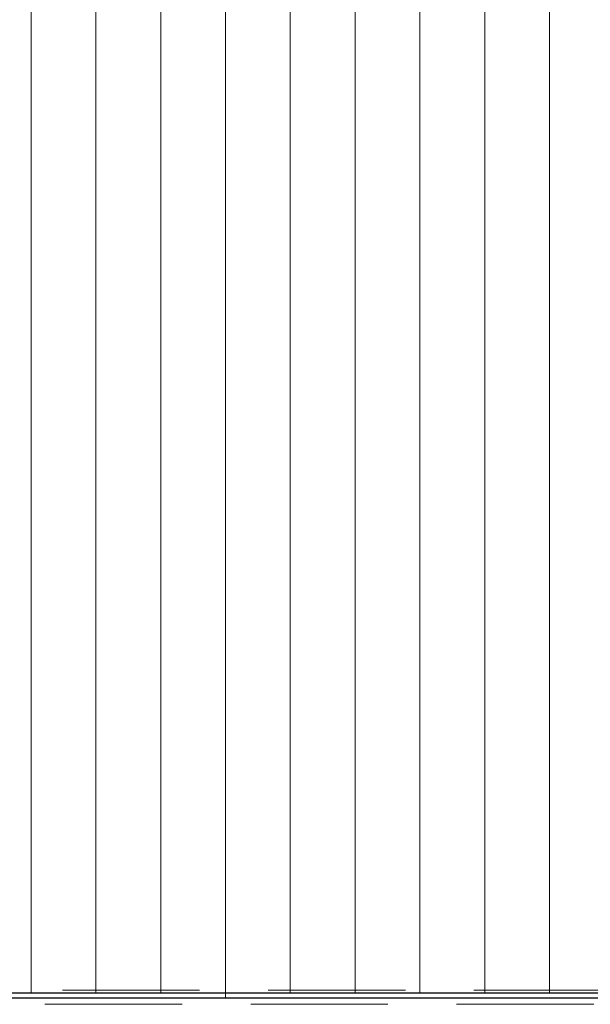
# Model space of a CAD drawing. Header units: millimetres. Extents: x -65 to 293624, y -1905 to 31061.
# Tile 63 of 256: x 41233 to 42113, y 15966 to 17485. Entities that reach past the tile are written whole.
import ezdxf

# ---------------------------------------------------------------- set-up
doc = ezdxf.new("R2010")
doc.units = ezdxf.units.MM
doc.header["$MEASUREMENT"] = 0
doc.linetypes.add('Hidden Line', pattern=[317.5, 211.666667, -105.833333])
for name, color, linetype in [('00 2D joon.AR', 7, 'Continuous'), ('00 Tekst.AR', 7, 'Continuous'), ('1263 Katuse alusserv.AR', 7, 'Continuous'), ('1264 Katusevarustus.AR', 7, 'Continuous')]:
    doc.layers.add(name, color=color, linetype=linetype)
doc.dimstyles.new('GENERATED_STYLE__1', dxfattribs={"dimtxt": 0.18, "dimasz": 91.2, "dimexe": 0.18, "dimexo": 0.0625, "dimgap": 0, "dimtad": 0, "dimtih": 1, "dimtoh": 1, "dimdec": 4, "dimzin": 0, "dimdsep": 46, "dimcen": 0.09, "dimadec": 0, "dimazin": 0, "dimtfac": 1, "dimtdec": 4, "dimtmove": 0, "dimatfit": 3, "dimldrblk": 'ARROWHEAD_5', "dimfxl": 0, "dimtolj": 1, "dimtzin": 0, "dimarcsym": 0})

# ---------------------------------------------------------------- blocks, each defined once
blk = doc.blocks.new('*X261', base_point=(-38239, 12361.4))
at = {"layer": '1263 Katuse alusserv.AR', "color": 7, "linetype": 'Continuous', "lineweight": 13}
for p, q in [((41250.6, 17505.7), (41250.6, 17441.8)), ((41250.6, 17505.7), (41250.6, 17441.8)), ((41350.6, 17505.7), (41350.6, 17441.8)), ((41350.6, 17505.7), (41350.6, 17441.8)), ((41450.6, 17505.7), (41450.6, 17441.8)), ((41450.6, 17505.7), (41450.6, 17441.8)), ((41550.6, 17505.7), (41550.6, 17441.8)), ((41550.6, 17505.7), (41550.6, 17441.8)), ((41650.6, 17505.7), (41650.6, 17441.8)), ((41650.6, 17505.7), (41650.6, 17441.8)), ((41750.6, 17505.7), (41750.6, 17441.8)), ((41750.6, 17505.7), (41750.6, 17441.8)), ((41850.6, 17505.7), (41850.6, 17441.8)), ((41850.6, 17505.7), (41850.6, 17441.8)), ((41950.6, 17505.7), (41950.6, 17441.8)), ((41950.6, 17505.7), (41950.6, 17441.8)), ((42050.6, 17505.7), (42050.6, 17441.8)), ((42050.6, 17505.7), (42050.6, 17441.8)), ((41250.6, 17441.8), (41250.6, 17377.9)), ((41250.6, 17441.8), (41250.6, 17377.9)), ((41350.6, 17441.8), (41350.6, 17377.9)), ((41350.6, 17441.8), (41350.6, 17377.9)), ((41450.6, 17441.8), (41450.6, 17377.9)), ((41450.6, 17441.8), (41450.6, 17377.9)), ((41550.6, 17441.8), (41550.6, 17377.9)), ((41550.6, 17441.8), (41550.6, 17377.9)), ((41650.6, 17441.8), (41650.6, 17377.9)), ((41650.6, 17441.8), (41650.6, 17377.9)), ((41750.6, 17441.8), (41750.6, 17377.9)), ((41750.6, 17441.8), (41750.6, 17377.9)), ((41850.6, 17441.8), (41850.6, 17377.9)), ((41850.6, 17441.8), (41850.6, 17377.9)), ((41950.6, 17441.8), (41950.6, 17377.9)), ((41950.6, 17441.8), (41950.6, 17377.9)), ((42050.6, 17441.8), (42050.6, 17377.9)), ((42050.6, 17441.8), (42050.6, 17377.9)), ((41250.6, 17377.9), (41250.6, 17313.9)), ((41250.6, 17377.9), (41250.6, 17313.9)), ((41350.6, 17377.9), (41350.6, 17313.9)), ((41350.6, 17377.9), (41350.6, 17313.9)), ((41450.6, 17377.9), (41450.6, 17313.9)), ((41450.6, 17377.9), (41450.6, 17313.9)), ((41550.6, 17377.9), (41550.6, 17313.9)), ((41550.6, 17377.9), (41550.6, 17313.9)), ((41650.6, 17377.9), (41650.6, 17313.9)), ((41650.6, 17377.9), (41650.6, 17313.9)), ((41750.6, 17377.9), (41750.6, 17313.9)), ((41750.6, 17377.9), (41750.6, 17313.9)), ((41850.6, 17377.9), (41850.6, 17313.9)), ((41850.6, 17377.9), (41850.6, 17313.9)), ((41950.6, 17377.9), (41950.6, 17313.9)), ((41950.6, 17377.9), (41950.6, 17313.9)), ((42050.6, 17377.9), (42050.6, 17313.9)), ((42050.6, 17377.9), (42050.6, 17313.9)), ((41250.6, 17313.9), (41250.6, 17250)), ((41250.6, 17313.9), (41250.6, 17250)), ((41350.6, 17313.9), (41350.6, 17250)), ((41350.6, 17313.9), (41350.6, 17250)), ((41450.6, 17313.9), (41450.6, 17250)), ((41450.6, 17313.9), (41450.6, 17250)), ((41550.6, 17313.9), (41550.6, 17250)), ((41550.6, 17313.9), (41550.6, 17250)), ((41650.6, 17313.9), (41650.6, 17250)), ((41650.6, 17313.9), (41650.6, 17250)), ((41750.6, 17313.9), (41750.6, 17250)), ((41750.6, 17313.9), (41750.6, 17250)), ((41850.6, 17313.9), (41850.6, 17250)), ((41850.6, 17313.9), (41850.6, 17250)), ((41950.6, 17313.9), (41950.6, 17250)), ((41950.6, 17313.9), (41950.6, 17250)), ((42050.6, 17313.9), (42050.6, 17250)), ((42050.6, 17313.9), (42050.6, 17250)), ((41250.6, 17250), (41250.6, 17186.1)), ((41250.6, 17250), (41250.6, 17186.1)), ((41350.6, 17250), (41350.6, 17186.1)), ((41350.6, 17250), (41350.6, 17186.1)), ((41450.6, 17250), (41450.6, 17186.1)), ((41450.6, 17250), (41450.6, 17186.1)), ((41550.6, 17250), (41550.6, 17186.1)), ((41550.6, 17250), (41550.6, 17186.1)), ((41650.6, 17250), (41650.6, 17186.1)), ((41650.6, 17250), (41650.6, 17186.1)), ((41750.6, 17250), (41750.6, 17186.1)), ((41750.6, 17250), (41750.6, 17186.1)), ((41850.6, 17250), (41850.6, 17186.1)), ((41850.6, 17250), (41850.6, 17186.1)), ((41950.6, 17250), (41950.6, 17186.1)), ((41950.6, 17250), (41950.6, 17186.1)), ((42050.6, 17250), (42050.6, 17186.1)), ((42050.6, 17250), (42050.6, 17186.1)), ((41250.6, 17186.1), (41250.6, 17122.2)), ((41250.6, 17186.1), (41250.6, 17122.2)), ((41350.6, 17186.1), (41350.6, 17122.2)), ((41350.6, 17186.1), (41350.6, 17122.2)), ((41450.6, 17186.1), (41450.6, 17122.2)), ((41450.6, 17186.1), (41450.6, 17122.2)), ((41550.6, 17186.1), (41550.6, 17122.2)), ((41550.6, 17186.1), (41550.6, 17122.2)), ((41650.6, 17186.1), (41650.6, 17122.2)), ((41650.6, 17186.1), (41650.6, 17122.2)), ((41750.6, 17186.1), (41750.6, 17122.2)), ((41750.6, 17186.1), (41750.6, 17122.2)), ((41850.6, 17186.1), (41850.6, 17122.2)), ((41850.6, 17186.1), (41850.6, 17122.2)), ((41950.6, 17186.1), (41950.6, 17122.2)), ((41950.6, 17186.1), (41950.6, 17122.2)), ((42050.6, 17186.1), (42050.6, 17122.2)), ((42050.6, 17186.1), (42050.6, 17122.2)), ((41250.6, 17122.2), (41250.6, 17058.3)), ((41250.6, 17122.2), (41250.6, 17058.3)), ((41350.6, 17122.2), (41350.6, 17058.3)), ((41350.6, 17122.2), (41350.6, 17058.3)), ((41450.6, 17122.2), (41450.6, 17058.3)), ((41450.6, 17122.2), (41450.6, 17058.3)), ((41550.6, 17122.2), (41550.6, 17058.3)), ((41550.6, 17122.2), (41550.6, 17058.3)), ((41650.6, 17122.2), (41650.6, 17058.3)), ((41650.6, 17122.2), (41650.6, 17058.3)), ((41750.6, 17122.2), (41750.6, 17058.3)), ((41750.6, 17122.2), (41750.6, 17058.3)), ((41850.6, 17122.2), (41850.6, 17058.3)), ((41850.6, 17122.2), (41850.6, 17058.3)), ((41950.6, 17122.2), (41950.6, 17058.3)), ((41950.6, 17122.2), (41950.6, 17058.3)), ((42050.6, 17122.2), (42050.6, 17058.3)), ((42050.6, 17122.2), (42050.6, 17058.3)), ((41250.6, 17058.3), (41250.6, 16994.4)), ((41250.6, 17058.3), (41250.6, 16994.4)), ((41350.6, 17058.3), (41350.6, 16994.4)), ((41350.6, 17058.3), (41350.6, 16994.4)), ((41450.6, 17058.3), (41450.6, 16994.4)), ((41450.6, 17058.3), (41450.6, 16994.4)), ((41550.6, 17058.3), (41550.6, 16994.4)), ((41550.6, 17058.3), (41550.6, 16994.4)), ((41650.6, 17058.3), (41650.6, 16994.4)), ((41650.6, 17058.3), (41650.6, 16994.4)), ((41750.6, 17058.3), (41750.6, 16994.4)), ((41750.6, 17058.3), (41750.6, 16994.4)), ((41850.6, 17058.3), (41850.6, 16994.4)), ((41850.6, 17058.3), (41850.6, 16994.4)), ((41950.6, 17058.3), (41950.6, 16994.4)), ((41950.6, 17058.3), (41950.6, 16994.4)), ((42050.6, 17058.3), (42050.6, 16994.4)), ((42050.6, 17058.3), (42050.6, 16994.4)), ((41250.6, 16994.4), (41250.6, 16930.4)), ((41250.6, 16994.4), (41250.6, 16930.4)), ((41350.6, 16994.4), (41350.6, 16930.4)), ((41350.6, 16994.4), (41350.6, 16930.4)), ((41450.6, 16994.4), (41450.6, 16930.4)), ((41450.6, 16994.4), (41450.6, 16930.4)), ((41550.6, 16994.4), (41550.6, 16930.4)), ((41550.6, 16994.4), (41550.6, 16930.4)), ((41650.6, 16994.4), (41650.6, 16930.4)), ((41650.6, 16994.4), (41650.6, 16930.4)), ((41750.6, 16994.4), (41750.6, 16930.4)), ((41750.6, 16994.4), (41750.6, 16930.4)), ((41850.6, 16994.4), (41850.6, 16930.4)), ((41850.6, 16994.4), (41850.6, 16930.4)), ((41950.6, 16994.4), (41950.6, 16930.4)), ((41950.6, 16994.4), (41950.6, 16930.4)), ((42050.6, 16994.4), (42050.6, 16930.4)), ((42050.6, 16994.4), (42050.6, 16930.4)), ((41250.6, 16930.4), (41250.6, 16866.5)), ((41250.6, 16930.4), (41250.6, 16866.5)), ((41350.6, 16930.4), (41350.6, 16866.5)), ((41350.6, 16930.4), (41350.6, 16866.5)), ((41450.6, 16930.4), (41450.6, 16866.5)), ((41450.6, 16930.4), (41450.6, 16866.5)), ((41550.6, 16930.4), (41550.6, 16866.5)), ((41550.6, 16930.4), (41550.6, 16866.5)), ((41650.6, 16930.4), (41650.6, 16866.5)), ((41650.6, 16930.4), (41650.6, 16866.5)), ((41750.6, 16930.4), (41750.6, 16866.5)), ((41750.6, 16930.4), (41750.6, 16866.5)), ((41850.6, 16930.4), (41850.6, 16866.5)), ((41850.6, 16930.4), (41850.6, 16866.5)), ((41950.6, 16930.4), (41950.6, 16866.5)), ((41950.6, 16930.4), (41950.6, 16866.5)), ((42050.6, 16930.4), (42050.6, 16866.5)), ((42050.6, 16930.4), (42050.6, 16866.5)), ((41250.6, 16866.5), (41250.6, 16802.6)), ((41250.6, 16866.5), (41250.6, 16802.6)), ((41350.6, 16866.5), (41350.6, 16802.6)), ((41350.6, 16866.5), (41350.6, 16802.6)), ((41450.6, 16866.5), (41450.6, 16802.6)), ((41450.6, 16866.5), (41450.6, 16802.6)), ((41550.6, 16866.5), (41550.6, 16802.6)), ((41550.6, 16866.5), (41550.6, 16802.6)), ((41650.6, 16866.5), (41650.6, 16802.6)), ((41650.6, 16866.5), (41650.6, 16802.6)), ((41750.6, 16866.5), (41750.6, 16802.6)), ((41750.6, 16866.5), (41750.6, 16802.6)), ((41850.6, 16866.5), (41850.6, 16802.6)), ((41850.6, 16866.5), (41850.6, 16802.6)), ((41950.6, 16866.5), (41950.6, 16802.6)), ((41950.6, 16866.5), (41950.6, 16802.6)), ((42050.6, 16866.5), (42050.6, 16802.6)), ((42050.6, 16866.5), (42050.6, 16802.6)), ((41250.6, 16802.6), (41250.6, 16738.7)), ((41250.6, 16802.6), (41250.6, 16738.7)), ((41350.6, 16802.6), (41350.6, 16738.7)), ((41350.6, 16802.6), (41350.6, 16738.7)), ((41450.6, 16802.6), (41450.6, 16738.7)), ((41450.6, 16802.6), (41450.6, 16738.7)), ((41550.6, 16802.6), (41550.6, 16738.7)), ((41550.6, 16802.6), (41550.6, 16738.7)), ((41650.6, 16802.6), (41650.6, 16738.7)), ((41650.6, 16802.6), (41650.6, 16738.7)), ((41750.6, 16802.6), (41750.6, 16738.7)), ((41750.6, 16802.6), (41750.6, 16738.7)), ((41850.6, 16802.6), (41850.6, 16738.7)), ((41850.6, 16802.6), (41850.6, 16738.7)), ((41950.6, 16802.6), (41950.6, 16738.7)), ((41950.6, 16802.6), (41950.6, 16738.7)), ((42050.6, 16802.6), (42050.6, 16738.7)), ((42050.6, 16802.6), (42050.6, 16738.7)), ((41250.6, 16738.7), (41250.6, 16674.8)), ((41250.6, 16738.7), (41250.6, 16674.8)), ((41350.6, 16738.7), (41350.6, 16674.8)), ((41350.6, 16738.7), (41350.6, 16674.8)), ((41450.6, 16738.7), (41450.6, 16674.8)), ((41450.6, 16738.7), (41450.6, 16674.8)), ((41550.6, 16738.7), (41550.6, 16674.8)), ((41550.6, 16738.7), (41550.6, 16674.8)), ((41650.6, 16738.7), (41650.6, 16674.8)), ((41650.6, 16738.7), (41650.6, 16674.8)), ((41750.6, 16738.7), (41750.6, 16674.8)), ((41750.6, 16738.7), (41750.6, 16674.8)), ((41850.6, 16738.7), (41850.6, 16674.8)), ((41850.6, 16738.7), (41850.6, 16674.8)), ((41950.6, 16738.7), (41950.6, 16674.8)), ((41950.6, 16738.7), (41950.6, 16674.8)), ((42050.6, 16738.7), (42050.6, 16674.8)), ((42050.6, 16738.7), (42050.6, 16674.8)), ((41250.6, 16674.8), (41250.6, 16610.9)), ((41250.6, 16674.8), (41250.6, 16610.9)), ((41350.6, 16674.8), (41350.6, 16610.9)), ((41350.6, 16674.8), (41350.6, 16610.9)), ((41450.6, 16674.8), (41450.6, 16610.9)), ((41450.6, 16674.8), (41450.6, 16610.9)), ((41550.6, 16674.8), (41550.6, 16610.9)), ((41550.6, 16674.8), (41550.6, 16610.9)), ((41650.6, 16674.8), (41650.6, 16610.9)), ((41650.6, 16674.8), (41650.6, 16610.9)), ((41750.6, 16674.8), (41750.6, 16610.9)), ((41750.6, 16674.8), (41750.6, 16610.9)), ((41850.6, 16674.8), (41850.6, 16610.9)), ((41850.6, 16674.8), (41850.6, 16610.9)), ((41950.6, 16674.8), (41950.6, 16610.9)), ((41950.6, 16674.8), (41950.6, 16610.9)), ((42050.6, 16674.8), (42050.6, 16610.9)), ((42050.6, 16674.8), (42050.6, 16610.9)), ((41250.6, 16610.9), (41250.6, 16547)), ((41250.6, 16610.9), (41250.6, 16547)), ((41350.6, 16610.9), (41350.6, 16547)), ((41350.6, 16610.9), (41350.6, 16547)), ((41450.6, 16610.9), (41450.6, 16547)), ((41450.6, 16610.9), (41450.6, 16547)), ((41550.6, 16610.9), (41550.6, 16547)), ((41550.6, 16610.9), (41550.6, 16547)), ((41650.6, 16610.9), (41650.6, 16547)), ((41650.6, 16610.9), (41650.6, 16547)), ((41750.6, 16610.9), (41750.6, 16547)), ((41750.6, 16610.9), (41750.6, 16547)), ((41850.6, 16610.9), (41850.6, 16547)), ((41850.6, 16610.9), (41850.6, 16547)), ((41950.6, 16610.9), (41950.6, 16547)), ((41950.6, 16610.9), (41950.6, 16547)), ((42050.6, 16610.9), (42050.6, 16547)), ((42050.6, 16610.9), (42050.6, 16547)), ((41250.6, 16547), (41250.6, 16483)), ((41250.6, 16547), (41250.6, 16483)), ((41350.6, 16547), (41350.6, 16483)), ((41350.6, 16547), (41350.6, 16483)), ((41450.6, 16547), (41450.6, 16483)), ((41450.6, 16547), (41450.6, 16483)), ((41550.6, 16547), (41550.6, 16483)), ((41550.6, 16547), (41550.6, 16483)), ((41650.6, 16547), (41650.6, 16483)), ((41650.6, 16547), (41650.6, 16483)), ((41750.6, 16547), (41750.6, 16483)), ((41750.6, 16547), (41750.6, 16483)), ((41850.6, 16547), (41850.6, 16483)), ((41850.6, 16547), (41850.6, 16483)), ((41950.6, 16547), (41950.6, 16483)), ((41950.6, 16547), (41950.6, 16483)), ((42050.6, 16547), (42050.6, 16483)), ((42050.6, 16547), (42050.6, 16483)), ((41250.6, 16483), (41250.6, 16419.1)), ((41250.6, 16483), (41250.6, 16419.1)), ((41350.6, 16483), (41350.6, 16419.1)), ((41350.6, 16483), (41350.6, 16419.1)), ((41450.6, 16483), (41450.6, 16419.1)), ((41450.6, 16483), (41450.6, 16419.1)), ((41550.6, 16483), (41550.6, 16419.1)), ((41550.6, 16483), (41550.6, 16419.1)), ((41650.6, 16483), (41650.6, 16419.1)), ((41650.6, 16483), (41650.6, 16419.1)), ((41750.6, 16483), (41750.6, 16419.1)), ((41750.6, 16483), (41750.6, 16419.1)), ((41850.6, 16483), (41850.6, 16419.1)), ((41850.6, 16483), (41850.6, 16419.1)), ((41950.6, 16483), (41950.6, 16419.1)), ((41950.6, 16483), (41950.6, 16419.1)), ((42050.6, 16483), (42050.6, 16419.1)), ((42050.6, 16483), (42050.6, 16419.1)), ((41250.6, 16419.1), (41250.6, 16355.2)), ((41250.6, 16419.1), (41250.6, 16355.2)), ((41350.6, 16419.1), (41350.6, 16355.2)), ((41350.6, 16419.1), (41350.6, 16355.2)), ((41450.6, 16419.1), (41450.6, 16355.2)), ((41450.6, 16419.1), (41450.6, 16355.2)), ((41550.6, 16419.1), (41550.6, 16355.2)), ((41550.6, 16419.1), (41550.6, 16355.2)), ((41650.6, 16419.1), (41650.6, 16355.2)), ((41650.6, 16419.1), (41650.6, 16355.2)), ((41750.6, 16419.1), (41750.6, 16355.2)), ((41750.6, 16419.1), (41750.6, 16355.2)), ((41850.6, 16419.1), (41850.6, 16355.2)), ((41850.6, 16419.1), (41850.6, 16355.2)), ((41950.6, 16419.1), (41950.6, 16355.2)), ((41950.6, 16419.1), (41950.6, 16355.2)), ((42050.6, 16419.1), (42050.6, 16355.2)), ((42050.6, 16419.1), (42050.6, 16355.2)), ((41250.6, 16355.2), (41250.6, 16291.3)), ((41250.6, 16355.2), (41250.6, 16291.3)), ((41350.6, 16355.2), (41350.6, 16291.3)), ((41350.6, 16355.2), (41350.6, 16291.3)), ((41450.6, 16355.2), (41450.6, 16291.3)), ((41450.6, 16355.2), (41450.6, 16291.3)), ((41550.6, 16355.2), (41550.6, 16291.3)), ((41550.6, 16355.2), (41550.6, 16291.3)), ((41650.6, 16355.2), (41650.6, 16291.3)), ((41650.6, 16355.2), (41650.6, 16291.3)), ((41750.6, 16355.2), (41750.6, 16291.3)), ((41750.6, 16355.2), (41750.6, 16291.3)), ((41850.6, 16355.2), (41850.6, 16291.3)), ((41850.6, 16355.2), (41850.6, 16291.3)), ((41950.6, 16355.2), (41950.6, 16291.3)), ((41950.6, 16355.2), (41950.6, 16291.3)), ((42050.6, 16355.2), (42050.6, 16291.3)), ((42050.6, 16355.2), (42050.6, 16291.3)), ((41250.6, 16291.3), (41250.6, 16227.4)), ((41250.6, 16291.3), (41250.6, 16227.4)), ((41350.6, 16291.3), (41350.6, 16227.4)), ((41350.6, 16291.3), (41350.6, 16227.4)), ((41450.6, 16291.3), (41450.6, 16227.4)), ((41450.6, 16291.3), (41450.6, 16227.4)), ((41550.6, 16291.3), (41550.6, 16227.4)), ((41550.6, 16291.3), (41550.6, 16227.4)), ((41650.6, 16291.3), (41650.6, 16227.4)), ((41650.6, 16291.3), (41650.6, 16227.4)), ((41750.6, 16291.3), (41750.6, 16227.4)), ((41750.6, 16291.3), (41750.6, 16227.4)), ((41850.6, 16291.3), (41850.6, 16227.4)), ((41850.6, 16291.3), (41850.6, 16227.4)), ((41950.6, 16291.3), (41950.6, 16227.4)), ((41950.6, 16291.3), (41950.6, 16227.4)), ((42050.6, 16291.3), (42050.6, 16227.4)), ((42050.6, 16291.3), (42050.6, 16227.4)), ((41250.6, 16227.4), (41250.6, 16163.5)), ((41250.6, 16227.4), (41250.6, 16163.5)), ((41350.6, 16227.4), (41350.6, 16163.5)), ((41350.6, 16227.4), (41350.6, 16163.5)), ((41450.6, 16227.4), (41450.6, 16163.5)), ((41450.6, 16227.4), (41450.6, 16163.5)), ((41550.6, 16227.4), (41550.6, 16163.5)), ((41550.6, 16227.4), (41550.6, 16163.5)), ((41650.6, 16227.4), (41650.6, 16163.5)), ((41650.6, 16227.4), (41650.6, 16163.5)), ((41750.6, 16227.4), (41750.6, 16163.5)), ((41750.6, 16227.4), (41750.6, 16163.5)), ((41850.6, 16227.4), (41850.6, 16163.5)), ((41850.6, 16227.4), (41850.6, 16163.5)), ((41950.6, 16227.4), (41950.6, 16163.5)), ((41950.6, 16227.4), (41950.6, 16163.5)), ((42050.6, 16227.4), (42050.6, 16163.5)), ((42050.6, 16227.4), (42050.6, 16163.5)), ((41250.6, 16163.5), (41250.6, 16099.5)), ((41250.6, 16163.5), (41250.6, 16099.5)), ((41350.6, 16163.5), (41350.6, 16099.5)), ((41350.6, 16163.5), (41350.6, 16099.5)), ((41450.6, 16163.5), (41450.6, 16099.5)), ((41450.6, 16163.5), (41450.6, 16099.5)), ((41550.6, 16163.5), (41550.6, 16099.5)), ((41550.6, 16163.5), (41550.6, 16099.5)), ((41650.6, 16163.5), (41650.6, 16099.5)), ((41650.6, 16163.5), (41650.6, 16099.5)), ((41750.6, 16163.5), (41750.6, 16099.5)), ((41750.6, 16163.5), (41750.6, 16099.5)), ((41850.6, 16163.5), (41850.6, 16099.5)), ((41850.6, 16163.5), (41850.6, 16099.5)), ((41950.6, 16163.5), (41950.6, 16099.5)), ((41950.6, 16163.5), (41950.6, 16099.5)), ((42050.6, 16163.5), (42050.6, 16099.5)), ((42050.6, 16163.5), (42050.6, 16099.5)), ((41250.6, 16099.5), (41250.6, 16035.6)), ((41250.6, 16099.5), (41250.6, 16035.6)), ((41350.6, 16099.5), (41350.6, 16035.6)), ((41350.6, 16099.5), (41350.6, 16035.6)), ((41450.6, 16099.5), (41450.6, 16035.6)), ((41450.6, 16099.5), (41450.6, 16035.6)), ((41550.6, 16099.5), (41550.6, 16035.6)), ((41550.6, 16099.5), (41550.6, 16035.6)), ((41650.6, 16099.5), (41650.6, 16035.6)), ((41650.6, 16099.5), (41650.6, 16035.6)), ((41750.6, 16099.5), (41750.6, 16035.6)), ((41750.6, 16099.5), (41750.6, 16035.6)), ((41850.6, 16099.5), (41850.6, 16035.6)), ((41850.6, 16099.5), (41850.6, 16035.6)), ((41950.6, 16099.5), (41950.6, 16035.6)), ((41950.6, 16099.5), (41950.6, 16035.6)), ((42050.6, 16099.5), (42050.6, 16035.6)), ((42050.6, 16099.5), (42050.6, 16035.6)), ((41250.6, 16035.6), (41250.6, 15984.2)), ((41250.6, 16035.6), (41250.6, 15984.2)), ((41350.6, 16035.6), (41350.6, 15984.2)), ((41350.6, 16035.6), (41350.6, 15984.2)), ((41450.6, 16035.6), (41450.6, 15984.2)), ((41450.6, 16035.6), (41450.6, 15984.2)), ((41550.6, 16035.6), (41550.6, 15984.2)), ((41550.6, 16035.6), (41550.6, 15984.2)), ((41650.6, 16035.6), (41650.6, 15984.2)), ((41650.6, 16035.6), (41650.6, 15984.2)), ((41750.6, 16035.6), (41750.6, 15984.2)), ((41750.6, 16035.6), (41750.6, 15984.2)), ((41850.6, 16035.6), (41850.6, 15984.2)), ((41850.6, 16035.6), (41850.6, 15984.2)), ((41950.6, 16035.6), (41950.6, 15984.2)), ((41950.6, 16035.6), (41950.6, 15984.2)), ((42050.6, 16035.6), (42050.6, 15984.2)), ((42050.6, 16035.6), (42050.6, 15984.2))]:
    blk.add_line(p, q, dxfattribs=at)
blk = doc.blocks.new('*X262', base_point=(-38239, 12361.4))
at = {"layer": '1263 Katuse alusserv.AR', "color": 7, "linetype": 'Continuous', "lineweight": 13}
for p, q in [((41250.6, 17505.7), (41250.6, 17441.8)), ((41250.6, 17505.7), (41250.6, 17441.8)), ((41350.6, 17505.7), (41350.6, 17441.8)), ((41350.6, 17505.7), (41350.6, 17441.8)), ((41450.6, 17505.7), (41450.6, 17441.8)), ((41450.6, 17505.7), (41450.6, 17441.8)), ((41550.6, 17505.7), (41550.6, 17441.8)), ((41550.6, 17505.7), (41550.6, 17441.8)), ((41650.6, 17505.7), (41650.6, 17441.8)), ((41650.6, 17505.7), (41650.6, 17441.8)), ((41750.6, 17505.7), (41750.6, 17441.8)), ((41750.6, 17505.7), (41750.6, 17441.8)), ((41850.6, 17505.7), (41850.6, 17441.8)), ((41850.6, 17505.7), (41850.6, 17441.8)), ((41950.6, 17505.7), (41950.6, 17441.8)), ((41950.6, 17505.7), (41950.6, 17441.8)), ((42050.6, 17505.7), (42050.6, 17441.8)), ((42050.6, 17505.7), (42050.6, 17441.8)), ((41250.6, 17441.8), (41250.6, 17377.9)), ((41250.6, 17441.8), (41250.6, 17377.9)), ((41350.6, 17441.8), (41350.6, 17377.9)), ((41350.6, 17441.8), (41350.6, 17377.9)), ((41450.6, 17441.8), (41450.6, 17377.9)), ((41450.6, 17441.8), (41450.6, 17377.9)), ((41550.6, 17441.8), (41550.6, 17377.9)), ((41550.6, 17441.8), (41550.6, 17377.9)), ((41650.6, 17441.8), (41650.6, 17377.9)), ((41650.6, 17441.8), (41650.6, 17377.9)), ((41750.6, 17441.8), (41750.6, 17377.9)), ((41750.6, 17441.8), (41750.6, 17377.9)), ((41850.6, 17441.8), (41850.6, 17377.9)), ((41850.6, 17441.8), (41850.6, 17377.9)), ((41950.6, 17441.8), (41950.6, 17377.9)), ((41950.6, 17441.8), (41950.6, 17377.9)), ((42050.6, 17441.8), (42050.6, 17377.9)), ((42050.6, 17441.8), (42050.6, 17377.9)), ((41250.6, 17377.9), (41250.6, 17313.9)), ((41250.6, 17377.9), (41250.6, 17313.9)), ((41350.6, 17377.9), (41350.6, 17313.9)), ((41350.6, 17377.9), (41350.6, 17313.9)), ((41450.6, 17377.9), (41450.6, 17313.9)), ((41450.6, 17377.9), (41450.6, 17313.9)), ((41550.6, 17377.9), (41550.6, 17313.9)), ((41550.6, 17377.9), (41550.6, 17313.9)), ((41650.6, 17377.9), (41650.6, 17313.9)), ((41650.6, 17377.9), (41650.6, 17313.9)), ((41750.6, 17377.9), (41750.6, 17313.9)), ((41750.6, 17377.9), (41750.6, 17313.9)), ((41850.6, 17377.9), (41850.6, 17313.9)), ((41850.6, 17377.9), (41850.6, 17313.9)), ((41950.6, 17377.9), (41950.6, 17313.9)), ((41950.6, 17377.9), (41950.6, 17313.9)), ((42050.6, 17377.9), (42050.6, 17313.9)), ((42050.6, 17377.9), (42050.6, 17313.9)), ((41250.6, 17313.9), (41250.6, 17250)), ((41250.6, 17313.9), (41250.6, 17250)), ((41350.6, 17313.9), (41350.6, 17250)), ((41350.6, 17313.9), (41350.6, 17250)), ((41450.6, 17313.9), (41450.6, 17250)), ((41450.6, 17313.9), (41450.6, 17250)), ((41550.6, 17313.9), (41550.6, 17250)), ((41550.6, 17313.9), (41550.6, 17250)), ((41650.6, 17313.9), (41650.6, 17250)), ((41650.6, 17313.9), (41650.6, 17250)), ((41750.6, 17313.9), (41750.6, 17250)), ((41750.6, 17313.9), (41750.6, 17250)), ((41850.6, 17313.9), (41850.6, 17250)), ((41850.6, 17313.9), (41850.6, 17250)), ((41950.6, 17313.9), (41950.6, 17250)), ((41950.6, 17313.9), (41950.6, 17250)), ((42050.6, 17313.9), (42050.6, 17250)), ((42050.6, 17313.9), (42050.6, 17250)), ((41250.6, 17250), (41250.6, 17186.1)), ((41250.6, 17250), (41250.6, 17186.1)), ((41350.6, 17250), (41350.6, 17186.1)), ((41350.6, 17250), (41350.6, 17186.1)), ((41450.6, 17250), (41450.6, 17186.1)), ((41450.6, 17250), (41450.6, 17186.1)), ((41550.6, 17250), (41550.6, 17186.1)), ((41550.6, 17250), (41550.6, 17186.1)), ((41650.6, 17250), (41650.6, 17186.1)), ((41650.6, 17250), (41650.6, 17186.1)), ((41750.6, 17250), (41750.6, 17186.1)), ((41750.6, 17250), (41750.6, 17186.1)), ((41850.6, 17250), (41850.6, 17186.1)), ((41850.6, 17250), (41850.6, 17186.1)), ((41950.6, 17250), (41950.6, 17186.1)), ((41950.6, 17250), (41950.6, 17186.1)), ((42050.6, 17250), (42050.6, 17186.1)), ((42050.6, 17250), (42050.6, 17186.1)), ((41250.6, 17186.1), (41250.6, 17122.2)), ((41250.6, 17186.1), (41250.6, 17122.2)), ((41350.6, 17186.1), (41350.6, 17122.2)), ((41350.6, 17186.1), (41350.6, 17122.2)), ((41450.6, 17186.1), (41450.6, 17122.2)), ((41450.6, 17186.1), (41450.6, 17122.2)), ((41550.6, 17186.1), (41550.6, 17122.2)), ((41550.6, 17186.1), (41550.6, 17122.2)), ((41650.6, 17186.1), (41650.6, 17122.2)), ((41650.6, 17186.1), (41650.6, 17122.2)), ((41750.6, 17186.1), (41750.6, 17122.2)), ((41750.6, 17186.1), (41750.6, 17122.2)), ((41850.6, 17186.1), (41850.6, 17122.2)), ((41850.6, 17186.1), (41850.6, 17122.2)), ((41950.6, 17186.1), (41950.6, 17122.2)), ((41950.6, 17186.1), (41950.6, 17122.2)), ((42050.6, 17186.1), (42050.6, 17122.2)), ((42050.6, 17186.1), (42050.6, 17122.2)), ((41250.6, 17122.2), (41250.6, 17058.3)), ((41250.6, 17122.2), (41250.6, 17058.3)), ((41350.6, 17122.2), (41350.6, 17058.3)), ((41350.6, 17122.2), (41350.6, 17058.3)), ((41450.6, 17122.2), (41450.6, 17058.3)), ((41450.6, 17122.2), (41450.6, 17058.3)), ((41550.6, 17122.2), (41550.6, 17058.3)), ((41550.6, 17122.2), (41550.6, 17058.3)), ((41650.6, 17122.2), (41650.6, 17058.3)), ((41650.6, 17122.2), (41650.6, 17058.3)), ((41750.6, 17122.2), (41750.6, 17058.3)), ((41750.6, 17122.2), (41750.6, 17058.3)), ((41850.6, 17122.2), (41850.6, 17058.3)), ((41850.6, 17122.2), (41850.6, 17058.3)), ((41950.6, 17122.2), (41950.6, 17058.3)), ((41950.6, 17122.2), (41950.6, 17058.3)), ((42050.6, 17122.2), (42050.6, 17058.3)), ((42050.6, 17122.2), (42050.6, 17058.3)), ((41250.6, 17058.3), (41250.6, 16994.4)), ((41250.6, 17058.3), (41250.6, 16994.4)), ((41350.6, 17058.3), (41350.6, 16994.4)), ((41350.6, 17058.3), (41350.6, 16994.4)), ((41450.6, 17058.3), (41450.6, 16994.4)), ((41450.6, 17058.3), (41450.6, 16994.4)), ((41550.6, 17058.3), (41550.6, 16994.4)), ((41550.6, 17058.3), (41550.6, 16994.4)), ((41650.6, 17058.3), (41650.6, 16994.4)), ((41650.6, 17058.3), (41650.6, 16994.4)), ((41750.6, 17058.3), (41750.6, 16994.4)), ((41750.6, 17058.3), (41750.6, 16994.4)), ((41850.6, 17058.3), (41850.6, 16994.4)), ((41850.6, 17058.3), (41850.6, 16994.4)), ((41950.6, 17058.3), (41950.6, 16994.4)), ((41950.6, 17058.3), (41950.6, 16994.4)), ((42050.6, 17058.3), (42050.6, 16994.4)), ((42050.6, 17058.3), (42050.6, 16994.4)), ((41250.6, 16994.4), (41250.6, 16930.4)), ((41250.6, 16994.4), (41250.6, 16930.4)), ((41350.6, 16994.4), (41350.6, 16930.4)), ((41350.6, 16994.4), (41350.6, 16930.4)), ((41450.6, 16994.4), (41450.6, 16930.4)), ((41450.6, 16994.4), (41450.6, 16930.4)), ((41550.6, 16994.4), (41550.6, 16930.4)), ((41550.6, 16994.4), (41550.6, 16930.4)), ((41650.6, 16994.4), (41650.6, 16930.4)), ((41650.6, 16994.4), (41650.6, 16930.4)), ((41750.6, 16994.4), (41750.6, 16930.4)), ((41750.6, 16994.4), (41750.6, 16930.4)), ((41850.6, 16994.4), (41850.6, 16930.4)), ((41850.6, 16994.4), (41850.6, 16930.4)), ((41950.6, 16994.4), (41950.6, 16930.4)), ((41950.6, 16994.4), (41950.6, 16930.4)), ((42050.6, 16994.4), (42050.6, 16930.4)), ((42050.6, 16994.4), (42050.6, 16930.4)), ((41250.6, 16930.4), (41250.6, 16866.5)), ((41250.6, 16930.4), (41250.6, 16866.5)), ((41350.6, 16930.4), (41350.6, 16866.5)), ((41350.6, 16930.4), (41350.6, 16866.5)), ((41450.6, 16930.4), (41450.6, 16866.5)), ((41450.6, 16930.4), (41450.6, 16866.5)), ((41550.6, 16930.4), (41550.6, 16866.5)), ((41550.6, 16930.4), (41550.6, 16866.5)), ((41650.6, 16930.4), (41650.6, 16866.5)), ((41650.6, 16930.4), (41650.6, 16866.5)), ((41750.6, 16930.4), (41750.6, 16866.5)), ((41750.6, 16930.4), (41750.6, 16866.5)), ((41850.6, 16930.4), (41850.6, 16866.5)), ((41850.6, 16930.4), (41850.6, 16866.5)), ((41950.6, 16930.4), (41950.6, 16866.5)), ((41950.6, 16930.4), (41950.6, 16866.5)), ((42050.6, 16930.4), (42050.6, 16866.5)), ((42050.6, 16930.4), (42050.6, 16866.5)), ((41250.6, 16866.5), (41250.6, 16802.6)), ((41250.6, 16866.5), (41250.6, 16802.6)), ((41350.6, 16866.5), (41350.6, 16802.6)), ((41350.6, 16866.5), (41350.6, 16802.6)), ((41450.6, 16866.5), (41450.6, 16802.6)), ((41450.6, 16866.5), (41450.6, 16802.6)), ((41550.6, 16866.5), (41550.6, 16802.6)), ((41550.6, 16866.5), (41550.6, 16802.6)), ((41650.6, 16866.5), (41650.6, 16802.6)), ((41650.6, 16866.5), (41650.6, 16802.6)), ((41750.6, 16866.5), (41750.6, 16802.6)), ((41750.6, 16866.5), (41750.6, 16802.6)), ((41850.6, 16866.5), (41850.6, 16802.6)), ((41850.6, 16866.5), (41850.6, 16802.6)), ((41950.6, 16866.5), (41950.6, 16802.6)), ((41950.6, 16866.5), (41950.6, 16802.6)), ((42050.6, 16866.5), (42050.6, 16802.6)), ((42050.6, 16866.5), (42050.6, 16802.6)), ((41250.6, 16802.6), (41250.6, 16738.7)), ((41250.6, 16802.6), (41250.6, 16738.7)), ((41350.6, 16802.6), (41350.6, 16738.7)), ((41350.6, 16802.6), (41350.6, 16738.7)), ((41450.6, 16802.6), (41450.6, 16738.7)), ((41450.6, 16802.6), (41450.6, 16738.7)), ((41550.6, 16802.6), (41550.6, 16738.7)), ((41550.6, 16802.6), (41550.6, 16738.7)), ((41650.6, 16802.6), (41650.6, 16738.7)), ((41650.6, 16802.6), (41650.6, 16738.7)), ((41750.6, 16802.6), (41750.6, 16738.7)), ((41750.6, 16802.6), (41750.6, 16738.7)), ((41850.6, 16802.6), (41850.6, 16738.7)), ((41850.6, 16802.6), (41850.6, 16738.7)), ((41950.6, 16802.6), (41950.6, 16738.7)), ((41950.6, 16802.6), (41950.6, 16738.7)), ((42050.6, 16802.6), (42050.6, 16738.7)), ((42050.6, 16802.6), (42050.6, 16738.7)), ((41250.6, 16738.7), (41250.6, 16674.8)), ((41250.6, 16738.7), (41250.6, 16674.8)), ((41350.6, 16738.7), (41350.6, 16674.8)), ((41350.6, 16738.7), (41350.6, 16674.8)), ((41450.6, 16738.7), (41450.6, 16674.8)), ((41450.6, 16738.7), (41450.6, 16674.8)), ((41550.6, 16738.7), (41550.6, 16674.8)), ((41550.6, 16738.7), (41550.6, 16674.8)), ((41650.6, 16738.7), (41650.6, 16674.8)), ((41650.6, 16738.7), (41650.6, 16674.8)), ((41750.6, 16738.7), (41750.6, 16674.8)), ((41750.6, 16738.7), (41750.6, 16674.8)), ((41850.6, 16738.7), (41850.6, 16674.8)), ((41850.6, 16738.7), (41850.6, 16674.8)), ((41950.6, 16738.7), (41950.6, 16674.8)), ((41950.6, 16738.7), (41950.6, 16674.8)), ((42050.6, 16738.7), (42050.6, 16674.8)), ((42050.6, 16738.7), (42050.6, 16674.8)), ((41250.6, 16674.8), (41250.6, 16610.9)), ((41250.6, 16674.8), (41250.6, 16610.9)), ((41350.6, 16674.8), (41350.6, 16610.9)), ((41350.6, 16674.8), (41350.6, 16610.9)), ((41450.6, 16674.8), (41450.6, 16610.9)), ((41450.6, 16674.8), (41450.6, 16610.9)), ((41550.6, 16674.8), (41550.6, 16610.9)), ((41550.6, 16674.8), (41550.6, 16610.9)), ((41650.6, 16674.8), (41650.6, 16610.9)), ((41650.6, 16674.8), (41650.6, 16610.9)), ((41750.6, 16674.8), (41750.6, 16610.9)), ((41750.6, 16674.8), (41750.6, 16610.9)), ((41850.6, 16674.8), (41850.6, 16610.9)), ((41850.6, 16674.8), (41850.6, 16610.9)), ((41950.6, 16674.8), (41950.6, 16610.9)), ((41950.6, 16674.8), (41950.6, 16610.9)), ((42050.6, 16674.8), (42050.6, 16610.9)), ((42050.6, 16674.8), (42050.6, 16610.9)), ((41250.6, 16610.9), (41250.6, 16547)), ((41250.6, 16610.9), (41250.6, 16547)), ((41350.6, 16610.9), (41350.6, 16547)), ((41350.6, 16610.9), (41350.6, 16547)), ((41450.6, 16610.9), (41450.6, 16547)), ((41450.6, 16610.9), (41450.6, 16547)), ((41550.6, 16610.9), (41550.6, 16547)), ((41550.6, 16610.9), (41550.6, 16547)), ((41650.6, 16610.9), (41650.6, 16547)), ((41650.6, 16610.9), (41650.6, 16547)), ((41750.6, 16610.9), (41750.6, 16547)), ((41750.6, 16610.9), (41750.6, 16547)), ((41850.6, 16610.9), (41850.6, 16547)), ((41850.6, 16610.9), (41850.6, 16547)), ((41950.6, 16610.9), (41950.6, 16547)), ((41950.6, 16610.9), (41950.6, 16547)), ((42050.6, 16610.9), (42050.6, 16547)), ((42050.6, 16610.9), (42050.6, 16547)), ((41250.6, 16547), (41250.6, 16483)), ((41250.6, 16547), (41250.6, 16483)), ((41350.6, 16547), (41350.6, 16483)), ((41350.6, 16547), (41350.6, 16483)), ((41450.6, 16547), (41450.6, 16483)), ((41450.6, 16547), (41450.6, 16483)), ((41550.6, 16547), (41550.6, 16483)), ((41550.6, 16547), (41550.6, 16483)), ((41650.6, 16547), (41650.6, 16483)), ((41650.6, 16547), (41650.6, 16483)), ((41750.6, 16547), (41750.6, 16483)), ((41750.6, 16547), (41750.6, 16483)), ((41850.6, 16547), (41850.6, 16483)), ((41850.6, 16547), (41850.6, 16483)), ((41950.6, 16547), (41950.6, 16483)), ((41950.6, 16547), (41950.6, 16483)), ((42050.6, 16547), (42050.6, 16483)), ((42050.6, 16547), (42050.6, 16483)), ((41250.6, 16483), (41250.6, 16419.1)), ((41250.6, 16483), (41250.6, 16419.1)), ((41350.6, 16483), (41350.6, 16419.1)), ((41350.6, 16483), (41350.6, 16419.1)), ((41450.6, 16483), (41450.6, 16419.1)), ((41450.6, 16483), (41450.6, 16419.1)), ((41550.6, 16483), (41550.6, 16419.1)), ((41550.6, 16483), (41550.6, 16419.1)), ((41650.6, 16483), (41650.6, 16419.1)), ((41650.6, 16483), (41650.6, 16419.1)), ((41750.6, 16483), (41750.6, 16419.1)), ((41750.6, 16483), (41750.6, 16419.1)), ((41850.6, 16483), (41850.6, 16419.1)), ((41850.6, 16483), (41850.6, 16419.1)), ((41950.6, 16483), (41950.6, 16419.1)), ((41950.6, 16483), (41950.6, 16419.1)), ((42050.6, 16483), (42050.6, 16419.1)), ((42050.6, 16483), (42050.6, 16419.1)), ((41250.6, 16419.1), (41250.6, 16355.2)), ((41250.6, 16419.1), (41250.6, 16355.2)), ((41350.6, 16419.1), (41350.6, 16355.2)), ((41350.6, 16419.1), (41350.6, 16355.2)), ((41450.6, 16419.1), (41450.6, 16355.2)), ((41450.6, 16419.1), (41450.6, 16355.2)), ((41550.6, 16419.1), (41550.6, 16355.2)), ((41550.6, 16419.1), (41550.6, 16355.2)), ((41650.6, 16419.1), (41650.6, 16355.2)), ((41650.6, 16419.1), (41650.6, 16355.2)), ((41750.6, 16419.1), (41750.6, 16355.2)), ((41750.6, 16419.1), (41750.6, 16355.2)), ((41850.6, 16419.1), (41850.6, 16355.2)), ((41850.6, 16419.1), (41850.6, 16355.2)), ((41950.6, 16419.1), (41950.6, 16355.2)), ((41950.6, 16419.1), (41950.6, 16355.2)), ((42050.6, 16419.1), (42050.6, 16355.2)), ((42050.6, 16419.1), (42050.6, 16355.2)), ((41250.6, 16355.2), (41250.6, 16291.3)), ((41250.6, 16355.2), (41250.6, 16291.3)), ((41350.6, 16355.2), (41350.6, 16291.3)), ((41350.6, 16355.2), (41350.6, 16291.3)), ((41450.6, 16355.2), (41450.6, 16291.3)), ((41450.6, 16355.2), (41450.6, 16291.3)), ((41550.6, 16355.2), (41550.6, 16291.3)), ((41550.6, 16355.2), (41550.6, 16291.3)), ((41650.6, 16355.2), (41650.6, 16291.3)), ((41650.6, 16355.2), (41650.6, 16291.3)), ((41750.6, 16355.2), (41750.6, 16291.3)), ((41750.6, 16355.2), (41750.6, 16291.3)), ((41850.6, 16355.2), (41850.6, 16291.3)), ((41850.6, 16355.2), (41850.6, 16291.3)), ((41950.6, 16355.2), (41950.6, 16291.3)), ((41950.6, 16355.2), (41950.6, 16291.3)), ((42050.6, 16355.2), (42050.6, 16291.3)), ((42050.6, 16355.2), (42050.6, 16291.3)), ((41250.6, 16291.3), (41250.6, 16227.4)), ((41250.6, 16291.3), (41250.6, 16227.4)), ((41350.6, 16291.3), (41350.6, 16227.4)), ((41350.6, 16291.3), (41350.6, 16227.4)), ((41450.6, 16291.3), (41450.6, 16227.4)), ((41450.6, 16291.3), (41450.6, 16227.4)), ((41550.6, 16291.3), (41550.6, 16227.4)), ((41550.6, 16291.3), (41550.6, 16227.4)), ((41650.6, 16291.3), (41650.6, 16227.4)), ((41650.6, 16291.3), (41650.6, 16227.4)), ((41750.6, 16291.3), (41750.6, 16227.4)), ((41750.6, 16291.3), (41750.6, 16227.4)), ((41850.6, 16291.3), (41850.6, 16227.4)), ((41850.6, 16291.3), (41850.6, 16227.4)), ((41950.6, 16291.3), (41950.6, 16227.4)), ((41950.6, 16291.3), (41950.6, 16227.4)), ((42050.6, 16291.3), (42050.6, 16227.4)), ((42050.6, 16291.3), (42050.6, 16227.4)), ((41250.6, 16227.4), (41250.6, 16163.5)), ((41250.6, 16227.4), (41250.6, 16163.5)), ((41350.6, 16227.4), (41350.6, 16163.5)), ((41350.6, 16227.4), (41350.6, 16163.5)), ((41450.6, 16227.4), (41450.6, 16163.5)), ((41450.6, 16227.4), (41450.6, 16163.5)), ((41550.6, 16227.4), (41550.6, 16163.5)), ((41550.6, 16227.4), (41550.6, 16163.5)), ((41650.6, 16227.4), (41650.6, 16163.5)), ((41650.6, 16227.4), (41650.6, 16163.5)), ((41750.6, 16227.4), (41750.6, 16163.5)), ((41750.6, 16227.4), (41750.6, 16163.5)), ((41850.6, 16227.4), (41850.6, 16163.5)), ((41850.6, 16227.4), (41850.6, 16163.5)), ((41950.6, 16227.4), (41950.6, 16163.5)), ((41950.6, 16227.4), (41950.6, 16163.5)), ((42050.6, 16227.4), (42050.6, 16163.5)), ((42050.6, 16227.4), (42050.6, 16163.5)), ((41250.6, 16163.5), (41250.6, 16099.5)), ((41250.6, 16163.5), (41250.6, 16099.5)), ((41350.6, 16163.5), (41350.6, 16099.5)), ((41350.6, 16163.5), (41350.6, 16099.5)), ((41450.6, 16163.5), (41450.6, 16099.5)), ((41450.6, 16163.5), (41450.6, 16099.5)), ((41550.6, 16163.5), (41550.6, 16099.5)), ((41550.6, 16163.5), (41550.6, 16099.5)), ((41650.6, 16163.5), (41650.6, 16099.5)), ((41650.6, 16163.5), (41650.6, 16099.5)), ((41750.6, 16163.5), (41750.6, 16099.5)), ((41750.6, 16163.5), (41750.6, 16099.5)), ((41850.6, 16163.5), (41850.6, 16099.5)), ((41850.6, 16163.5), (41850.6, 16099.5)), ((41950.6, 16163.5), (41950.6, 16099.5)), ((41950.6, 16163.5), (41950.6, 16099.5)), ((42050.6, 16163.5), (42050.6, 16099.5)), ((42050.6, 16163.5), (42050.6, 16099.5)), ((41250.6, 16099.5), (41250.6, 16035.6)), ((41250.6, 16099.5), (41250.6, 16035.6)), ((41350.6, 16099.5), (41350.6, 16035.6)), ((41350.6, 16099.5), (41350.6, 16035.6)), ((41450.6, 16099.5), (41450.6, 16035.6)), ((41450.6, 16099.5), (41450.6, 16035.6)), ((41550.6, 16099.5), (41550.6, 16035.6)), ((41550.6, 16099.5), (41550.6, 16035.6)), ((41650.6, 16099.5), (41650.6, 16035.6)), ((41650.6, 16099.5), (41650.6, 16035.6)), ((41750.6, 16099.5), (41750.6, 16035.6)), ((41750.6, 16099.5), (41750.6, 16035.6)), ((41850.6, 16099.5), (41850.6, 16035.6)), ((41850.6, 16099.5), (41850.6, 16035.6)), ((41950.6, 16099.5), (41950.6, 16035.6)), ((41950.6, 16099.5), (41950.6, 16035.6)), ((42050.6, 16099.5), (42050.6, 16035.6)), ((42050.6, 16099.5), (42050.6, 16035.6)), ((41250.6, 16035.6), (41250.6, 15984.2)), ((41250.6, 16035.6), (41250.6, 15984.2)), ((41350.6, 16035.6), (41350.6, 15984.2)), ((41350.6, 16035.6), (41350.6, 15984.2)), ((41450.6, 16035.6), (41450.6, 15984.2)), ((41450.6, 16035.6), (41450.6, 15984.2)), ((41550.6, 16035.6), (41550.6, 15984.2)), ((41550.6, 16035.6), (41550.6, 15984.2)), ((41650.6, 16035.6), (41650.6, 15984.2)), ((41650.6, 16035.6), (41650.6, 15984.2)), ((41750.6, 16035.6), (41750.6, 15984.2)), ((41750.6, 16035.6), (41750.6, 15984.2)), ((41850.6, 16035.6), (41850.6, 15984.2)), ((41850.6, 16035.6), (41850.6, 15984.2)), ((41950.6, 16035.6), (41950.6, 15984.2)), ((41950.6, 16035.6), (41950.6, 15984.2)), ((42050.6, 16035.6), (42050.6, 15984.2)), ((42050.6, 16035.6), (42050.6, 15984.2))]:
    blk.add_line(p, q, dxfattribs=at)
blk = doc.blocks.new('*X269', base_point=(-38239, 12361.4))
at = {"layer": '1263 Katuse alusserv.AR', "color": 7, "linetype": 'Continuous', "lineweight": 13}
blk.add_line((41550.6, 15983.7), (41550.6, 15976.3), dxfattribs=at)
blk = doc.blocks.new('*X270', base_point=(-38239, 12361.4))
at = {"layer": '1263 Katuse alusserv.AR', "color": 7, "linetype": 'Continuous', "lineweight": 13}
blk.add_line((41550.6, 15983.7), (41550.6, 15976.3), dxfattribs=at)
blk = doc.blocks.new('*X273', base_point=(-38239, 12361.4))
at = {"layer": '1263 Katuse alusserv.AR', "color": 7, "linetype": 'Continuous', "lineweight": 13}
for p, q in [((41250.6, 15976.3), (41250.6, 15975.9)), ((41250.6, 15976.3), (41250.6, 15975.9)), ((41350.6, 15976.3), (41350.6, 15975.9)), ((41350.6, 15976.3), (41350.6, 15975.9)), ((41450.6, 15976.3), (41450.6, 15975.9)), ((41450.6, 15976.3), (41450.6, 15975.9)), ((41550.6, 15976.3), (41550.6, 15975.9)), ((41550.6, 15976.3), (41550.6, 15975.9)), ((41650.6, 15976.3), (41650.6, 15975.9)), ((41650.6, 15976.3), (41650.6, 15975.9)), ((41750.6, 15976.3), (41750.6, 15975.9)), ((41750.6, 15976.3), (41750.6, 15975.9)), ((41850.6, 15976.3), (41850.6, 15975.9)), ((41850.6, 15976.3), (41850.6, 15975.9)), ((41950.6, 15976.3), (41950.6, 15975.9)), ((41950.6, 15976.3), (41950.6, 15975.9)), ((42050.6, 15976.3), (42050.6, 15975.9)), ((42050.6, 15976.3), (42050.6, 15975.9))]:
    blk.add_line(p, q, dxfattribs=at)
blk = doc.blocks.new('*X274', base_point=(-38239, 12361.4))
at = {"layer": '1263 Katuse alusserv.AR', "color": 7, "linetype": 'Continuous', "lineweight": 13}
for p, q in [((41250.6, 15976.3), (41250.6, 15975.9)), ((41250.6, 15976.3), (41250.6, 15975.9)), ((41350.6, 15976.3), (41350.6, 15975.9)), ((41350.6, 15976.3), (41350.6, 15975.9)), ((41450.6, 15976.3), (41450.6, 15975.9)), ((41450.6, 15976.3), (41450.6, 15975.9)), ((41550.6, 15976.3), (41550.6, 15975.9)), ((41550.6, 15976.3), (41550.6, 15975.9)), ((41650.6, 15976.3), (41650.6, 15975.9)), ((41650.6, 15976.3), (41650.6, 15975.9)), ((41750.6, 15976.3), (41750.6, 15975.9)), ((41750.6, 15976.3), (41750.6, 15975.9)), ((41850.6, 15976.3), (41850.6, 15975.9)), ((41850.6, 15976.3), (41850.6, 15975.9)), ((41950.6, 15976.3), (41950.6, 15975.9)), ((41950.6, 15976.3), (41950.6, 15975.9)), ((42050.6, 15976.3), (42050.6, 15975.9)), ((42050.6, 15976.3), (42050.6, 15975.9))]:
    blk.add_line(p, q, dxfattribs=at)
blk = doc.blocks.new('Section Element_243_2', base_point=(-38239, 12361.4))
at = {"layer": '1263 Katuse alusserv.AR', "color": 7, "linetype": 'Continuous', "lineweight": 13}
for p, q in [((28484.9, 15975.9), (43415.6, 15975.9)), ((43415.6, 15976.3), (28487.6, 15976.3)), ((28538.9, 15984.2), (43415.6, 15984.2))]:
    blk.add_line(p, q, dxfattribs=at)
at = {"layer": '1263 Katuse alusserv.AR', "lineweight": 0}
for name in ['*X261', '*X262', '*X273', '*X274', '*X269', '*X270']:
    blk.add_blockref(name, (-38239, 12361.4), dxfattribs=at)
blk = doc.blocks.new('Section Element_1029_2', base_point=(-38239, 12361.4))
at = {"layer": '1264 Katusevarustus.AR', "color": 7, "linetype": 'Continuous', "lineweight": 13}
for p, q in [((28469, 15975.9), (43415.6, 15975.9)), ((28529.4, 15983.7), (43415.6, 15983.7))]:
    blk.add_line(p, q, dxfattribs=at)
blk = doc.blocks.new('ARROWHEAD_5')
at = {"linetype": 'Continuous', "lineweight": 0}
blk.add_hatch(color=0, dxfattribs=at).paths.add_polyline_path([(-1, 0.2679), (0, 0), (-1, -0.2679)])
at = {"color": 0, "linetype": 'Continuous', "lineweight": 0}
blk.add_line((0, 0), (-1, 0), dxfattribs=at)

msp = doc.modelspace()

# ---------------------------------------------------------------- linework, layer by layer
at = {"layer": '00 2D joon.AR', "color": 41, "linetype": 'Hidden Line', "lineweight": 13, "true_color": 0xffeda8, "flags": 128}
msp.add_lwpolyline([(43415.6, 15988), (28543.4, 15988), (28543.4, 15966.4), (43415.6, 15966.4)], close=True, dxfattribs=at)

# ---------------------------------------------------------------- block references
at = {"layer": '1263 Katuse alusserv.AR', "lineweight": 0}
msp.add_blockref('Section Element_243_2', (-38239, 12361.4), dxfattribs=at)
at = {"layer": '1264 Katusevarustus.AR', "lineweight": 0}
msp.add_blockref('Section Element_1029_2', (-38239, 12361.4), dxfattribs=at)

# ---------------------------------------------------------------- leaders
at = {"layer": '00 Tekst.AR', "color": 7, "linetype": 'Continuous', "lineweight": 13, "annotation_type": 0, "has_hookline": 1, "hookline_direction": 1, "text_width": 2340.7}
msp.add_leader([(42866.8, 16201.4), (42866.8, 15277.1), (42712.6, 15277.1)], dimstyle='GENERATED_STYLE__1', dxfattribs=at)

doc.saveas('drawing.dxf')
